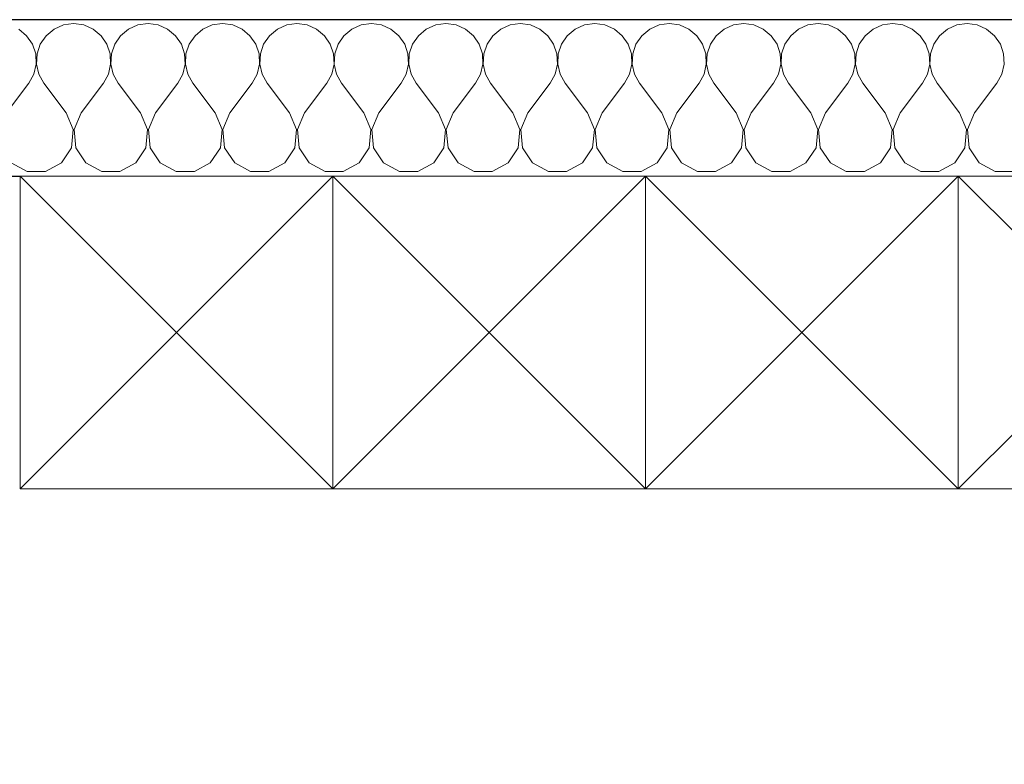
# Model space of a CAD drawing. Header units: millimetres. Extents: x -12989 to 357906, y -50379 to 30884.
# Tile 45 of 256: x -52 to 893, y 6286 to 7000. Entities that reach past the tile are written whole.
import ezdxf

# ---------------------------------------------------------------- set-up
doc = ezdxf.new("R2010")
doc.units = ezdxf.units.MM
doc.header["$MEASUREMENT"] = 0
doc.linetypes.add('Wipeout_Contour', pattern=[1000, 0, -1000])
for name, color, linetype in [('A_OZN_STREFY', 7, 'Continuous'), ('A_WN_WYPOSAZENIE', 7, 'Continuous'), ('A_WYM_ZEWNETRZNE', 7, 'Continuous'), ('Nowe_04-ŚCIANY DZIAŁOWE', 7, 'Continuous'), ('Nowe_A_OZN_STREFY', 7, 'Continuous'), ('Nowe_A_WYM_ZEWNETRZNE', 7, 'Continuous')]:
    doc.layers.add(name, color=color, linetype=linetype)
for name, color, linetype, lineweight in [('A_WN_WYPOSAZENIE_Nr_pióra__4', 7, 'Continuous', 13), ('A_WYM_ZEWNETRZNE_Nr_pióra__1', 7, 'Continuous', 13), ('A_WYM_ZEWNETRZNE_Nr_pióra__45', 7, 'Continuous', 15), ('A_WYM_ZEWNETRZNE_Nr_pióra__85', 7, 'Continuous', 13), ('Nowe_04-ŚCIANY DZIAŁOWE_Nr_pióra__27', 7, 'Continuous', 25), ('Nowe_A_WYM_ZEWNETRZNE_Nr_pióra__1', 7, 'Continuous', 13), ('Nowe_A_WYM_ZEWNETRZNE_Nr_pióra__45', 7, 'Continuous', 15), ('Nowe_A_WYM_ZEWNETRZNE_Nr_pióra__85', 7, 'Continuous', 13)]:
    doc.layers.add(name, color=color, linetype=linetype, lineweight=lineweight)
doc.layers.add('Nowe_04-ŚCIANY DZIAŁOWE_Nr_pióra__174', color=7, linetype='Continuous', lineweight=5, true_color=0x6a6a6a)
doc.styles.add('STYL_AUTOMATYCZNY_3', font='arial.ttf')
doc.dimstyles.new('STYL_AUTOMATYCZNY__1', dxfattribs={"dimtxt": 139.999998, "dimasz": 71.25, "dimexe": 0.18, "dimexo": 0.0625, "dimgap": 0, "dimtad": 1, "dimtih": 1, "dimtoh": 1, "dimdec": 0, "dimlfac": 0.1, "dimzin": 0, "dimdsep": 46, "dimtxsty": 'STYL_AUTOMATYCZNY_3', "dimblk": 'ARROWHEAD_6', "dimblk1": 'ARROWHEAD_6', "dimblk2": 'ARROWHEAD_6', "dimcen": 0.09, "dimse1": 1, "dimse2": 1, "dimclrd": 7, "dimclre": 7, "dimclrt": 7, "dimadec": 0, "dimazin": 0, "dimtfac": 1, "dimtdec": 4, "dimtmove": 0, "dimatfit": 3, "dimfxl": 0, "dimtolj": 1, "dimtzin": 0, "dimarcsym": 0})
doc.dimstyles.new('STYL_AUTOMATYCZNY__2', dxfattribs={"dimtxt": 139.999998, "dimasz": 71.25, "dimexe": 0.18, "dimexo": 0.0625, "dimgap": 0, "dimtad": 1, "dimdec": 0, "dimlfac": 0.1, "dimzin": 0, "dimdsep": 46, "dimtxsty": 'STYL_AUTOMATYCZNY_3', "dimblk": 'ARROWHEAD_6', "dimblk1": 'ARROWHEAD_6', "dimblk2": 'ARROWHEAD_6', "dimcen": 0.09, "dimse1": 1, "dimse2": 1, "dimclrd": 7, "dimclre": 7, "dimclrt": 7, "dimadec": 0, "dimazin": 0, "dimtfac": 1, "dimtdec": 4, "dimtmove": 0, "dimatfit": 3, "dimfxl": 0, "dimtolj": 1, "dimtzin": 0, "dimarcsym": 0})

# ---------------------------------------------------------------- blocks, each defined once
blk = doc.blocks.new('*X73')
at = {"layer": 'Nowe_04-ŚCIANY DZIAŁOWE_Nr_pióra__174', "color": 251, "linetype": 'Continuous', "lineweight": 5, "true_color": 0x6a6a6a}
for p, q in [((-45.07, 6984.65), (-52.65, 6990.94)), ((-18.78, 6990.94), (-26.36, 6984.65)), ((-9.76, 6994.92), (-18.78, 6990.94)), ((0, 6996.28), (-9.76, 6994.92)), ((9.76, 6994.92), (0, 6996.28)), ((18.78, 6990.94), (9.76, 6994.92)), ((26.36, 6984.65), (18.78, 6990.94)), ((52.65, 6990.94), (45.07, 6984.65)), ((61.67, 6994.92), (52.65, 6990.94)), ((71.43, 6996.28), (61.67, 6994.92)), ((81.19, 6994.92), (71.43, 6996.28)), ((90.2, 6990.94), (81.19, 6994.92)), ((97.79, 6984.65), (90.2, 6990.94)), ((124.08, 6990.94), (116.49, 6984.65)), ((133.1, 6994.92), (124.08, 6990.94)), ((142.86, 6996.28), (133.1, 6994.92)), ((152.62, 6994.92), (142.86, 6996.28)), ((161.63, 6990.94), (152.62, 6994.92)), ((169.22, 6984.65), (161.63, 6990.94)), ((195.51, 6990.94), (187.92, 6984.65)), ((204.53, 6994.92), (195.51, 6990.94)), ((214.29, 6996.28), (204.53, 6994.92)), ((224.05, 6994.92), (214.29, 6996.28)), ((233.06, 6990.94), (224.05, 6994.92)), ((240.65, 6984.65), (233.06, 6990.94)), ((266.94, 6990.94), (259.35, 6984.65)), ((275.95, 6994.92), (266.94, 6990.94)), ((285.71, 6996.28), (275.95, 6994.92)), ((295.47, 6994.92), (285.71, 6996.28)), ((304.49, 6990.94), (295.47, 6994.92)), ((312.08, 6984.65), (304.49, 6990.94)), ((338.37, 6990.94), (330.78, 6984.65)), ((347.38, 6994.92), (338.37, 6990.94)), ((357.14, 6996.28), (347.38, 6994.92)), ((366.9, 6994.92), (357.14, 6996.28)), ((375.92, 6990.94), (366.9, 6994.92)), ((383.51, 6984.65), (375.92, 6990.94)), ((409.8, 6990.94), (402.21, 6984.65)), ((418.81, 6994.92), (409.8, 6990.94)), ((428.57, 6996.28), (418.81, 6994.92)), ((438.33, 6994.92), (428.57, 6996.28)), ((447.35, 6990.94), (438.33, 6994.92)), ((454.93, 6984.65), (447.35, 6990.94)), ((481.22, 6990.94), (473.64, 6984.65)), ((490.24, 6994.92), (481.22, 6990.94)), ((500, 6996.28), (490.24, 6994.92)), ((509.76, 6994.92), (500, 6996.28)), ((518.78, 6990.94), (509.76, 6994.92)), ((526.36, 6984.65), (518.78, 6990.94)), ((552.65, 6990.94), (545.07, 6984.65)), ((561.67, 6994.92), (552.65, 6990.94)), ((571.43, 6996.28), (561.67, 6994.92)), ((581.19, 6994.92), (571.43, 6996.28)), ((590.2, 6990.94), (581.19, 6994.92)), ((597.79, 6984.65), (590.2, 6990.94)), ((624.08, 6990.94), (616.49, 6984.65)), ((633.1, 6994.92), (624.08, 6990.94)), ((642.86, 6996.28), (633.1, 6994.92)), ((652.62, 6994.92), (642.86, 6996.28)), ((661.63, 6990.94), (652.62, 6994.92)), ((669.22, 6984.65), (661.63, 6990.94)), ((695.51, 6990.94), (687.92, 6984.65)), ((704.53, 6994.92), (695.51, 6990.94)), ((714.29, 6996.28), (704.53, 6994.92)), ((724.05, 6994.92), (714.29, 6996.28)), ((733.06, 6990.94), (724.05, 6994.92)), ((740.65, 6984.65), (733.06, 6990.94)), ((766.94, 6990.94), (759.35, 6984.65)), ((775.95, 6994.92), (766.94, 6990.94)), ((785.71, 6996.28), (775.95, 6994.92)), ((795.47, 6994.92), (785.71, 6996.28)), ((804.49, 6990.94), (795.47, 6994.92)), ((812.08, 6984.65), (804.49, 6990.94)), ((838.37, 6990.94), (830.78, 6984.65)), ((847.38, 6994.92), (838.37, 6990.94)), ((857.14, 6996.28), (847.38, 6994.92)), ((866.9, 6994.92), (857.14, 6996.28)), ((875.92, 6990.94), (866.9, 6994.92)), ((883.51, 6984.65), (875.92, 6990.94)), ((-39.48, 6976.53), (-45.07, 6984.65)), ((-26.36, 6984.65), (-31.94, 6976.53)), ((31.94, 6976.53), (26.36, 6984.65)), ((45.07, 6984.65), (39.48, 6976.53)), ((103.37, 6976.53), (97.79, 6984.65)), ((116.49, 6984.65), (110.91, 6976.53)), ((174.8, 6976.53), (169.22, 6984.65)), ((187.92, 6984.65), (182.34, 6976.53)), ((246.23, 6976.53), (240.65, 6984.65)), ((259.35, 6984.65), (253.77, 6976.53)), ((317.66, 6976.53), (312.08, 6984.65)), ((330.78, 6984.65), (325.2, 6976.53)), ((389.09, 6976.53), (383.51, 6984.65)), ((402.21, 6984.65), (396.63, 6976.53)), ((460.52, 6976.53), (454.93, 6984.65)), ((473.64, 6984.65), (468.06, 6976.53)), ((531.94, 6976.53), (526.36, 6984.65)), ((545.07, 6984.65), (539.48, 6976.53)), ((603.37, 6976.53), (597.79, 6984.65)), ((616.49, 6984.65), (610.91, 6976.53)), ((674.8, 6976.53), (669.22, 6984.65)), ((687.92, 6984.65), (682.34, 6976.53)), ((746.23, 6976.53), (740.65, 6984.65)), ((759.35, 6984.65), (753.77, 6976.53)), ((817.66, 6976.53), (812.08, 6984.65)), ((830.78, 6984.65), (825.2, 6976.53)), ((889.09, 6976.53), (883.51, 6984.65)), ((-36.34, 6967.2), (-39.48, 6976.53)), ((-31.94, 6976.53), (-35.09, 6967.2)), ((35.09, 6967.2), (31.94, 6976.53)), ((39.48, 6976.53), (36.34, 6967.2)), ((106.52, 6967.2), (103.37, 6976.53)), ((110.91, 6976.53), (107.76, 6967.2)), ((177.95, 6967.2), (174.8, 6976.53)), ((182.34, 6976.53), (179.19, 6967.2)), ((249.38, 6967.2), (246.23, 6976.53)), ((253.77, 6976.53), (250.62, 6967.2)), ((320.81, 6967.2), (317.66, 6976.53)), ((325.2, 6976.53), (322.05, 6967.2)), ((392.24, 6967.2), (389.09, 6976.53)), ((396.63, 6976.53), (393.48, 6967.2)), ((463.66, 6967.2), (460.52, 6976.53)), ((468.06, 6976.53), (464.91, 6967.2)), ((535.09, 6967.2), (531.94, 6976.53)), ((539.48, 6976.53), (536.34, 6967.2)), ((606.52, 6967.2), (603.37, 6976.53)), ((610.91, 6976.53), (607.76, 6967.2)), ((677.95, 6967.2), (674.8, 6976.53)), ((682.34, 6976.53), (679.19, 6967.2)), ((749.38, 6967.2), (746.23, 6976.53)), ((753.77, 6976.53), (750.62, 6967.2)), ((820.81, 6967.2), (817.66, 6976.53)), ((825.2, 6976.53), (822.05, 6967.2)), ((892.24, 6967.2), (889.09, 6976.53)), ((-35.86, 6957.35), (-36.34, 6967.2)), ((-35.09, 6967.2), (-35.57, 6957.35)), ((35.57, 6957.35), (35.09, 6967.2)), ((36.34, 6967.2), (35.86, 6957.35)), ((107, 6957.35), (106.52, 6967.2)), ((107.76, 6967.2), (107.29, 6957.35)), ((178.43, 6957.35), (177.95, 6967.2)), ((179.19, 6967.2), (178.72, 6957.35)), ((249.86, 6957.35), (249.38, 6967.2)), ((250.62, 6967.2), (250.14, 6957.35)), ((321.28, 6957.35), (320.81, 6967.2)), ((322.05, 6967.2), (321.57, 6957.35)), ((392.71, 6957.35), (392.24, 6967.2)), ((393.48, 6967.2), (393, 6957.35)), ((464.14, 6957.35), (463.66, 6967.2)), ((464.91, 6967.2), (464.43, 6957.35)), ((535.57, 6957.35), (535.09, 6967.2)), ((536.34, 6967.2), (535.86, 6957.35)), ((607, 6957.35), (606.52, 6967.2)), ((607.76, 6967.2), (607.29, 6957.35)), ((678.43, 6957.35), (677.95, 6967.2)), ((679.19, 6967.2), (678.72, 6957.35)), ((749.86, 6957.35), (749.38, 6967.2)), ((750.62, 6967.2), (750.14, 6957.35)), ((821.28, 6957.35), (820.81, 6967.2)), ((822.05, 6967.2), (821.57, 6957.35)), ((892.71, 6957.35), (892.24, 6967.2)), ((-38.09, 6947.76), (-35.86, 6957.35)), ((-35.57, 6957.35), (-33.34, 6947.76)), ((33.34, 6947.76), (35.57, 6957.35)), ((35.86, 6957.35), (38.09, 6947.76)), ((104.77, 6947.76), (107, 6957.35)), ((107.29, 6957.35), (109.52, 6947.76)), ((176.2, 6947.76), (178.43, 6957.35)), ((178.72, 6957.35), (180.95, 6947.76)), ((247.63, 6947.76), (249.86, 6957.35)), ((250.14, 6957.35), (252.37, 6947.76)), ((319.05, 6947.76), (321.28, 6957.35)), ((321.57, 6957.35), (323.8, 6947.76)), ((390.48, 6947.76), (392.71, 6957.35)), ((393, 6957.35), (395.23, 6947.76)), ((461.91, 6947.76), (464.14, 6957.35)), ((464.43, 6957.35), (466.66, 6947.76)), ((533.34, 6947.76), (535.57, 6957.35)), ((535.86, 6957.35), (538.09, 6947.76)), ((604.77, 6947.76), (607, 6957.35)), ((607.29, 6957.35), (609.52, 6947.76)), ((676.2, 6947.76), (678.43, 6957.35)), ((678.72, 6957.35), (680.95, 6947.76)), ((747.63, 6947.76), (749.86, 6957.35)), ((750.14, 6957.35), (752.37, 6947.76)), ((819.05, 6947.76), (821.28, 6957.35)), ((821.57, 6957.35), (823.8, 6947.76)), ((890.48, 6947.76), (892.71, 6957.35)), ((-42.86, 6939.13), (-38.09, 6947.76)), ((-33.34, 6947.76), (-28.57, 6939.13)), ((28.57, 6939.13), (33.34, 6947.76)), ((38.09, 6947.76), (42.86, 6939.13)), ((100, 6939.13), (104.77, 6947.76)), ((109.52, 6947.76), (114.29, 6939.13)), ((171.43, 6939.13), (176.2, 6947.76)), ((180.95, 6947.76), (185.71, 6939.13)), ((242.86, 6939.13), (247.63, 6947.76)), ((252.37, 6947.76), (257.14, 6939.13)), ((314.29, 6939.13), (319.05, 6947.76)), ((323.8, 6947.76), (328.57, 6939.13)), ((385.71, 6939.13), (390.48, 6947.76)), ((395.23, 6947.76), (400, 6939.13)), ((457.14, 6939.13), (461.91, 6947.76)), ((466.66, 6947.76), (471.43, 6939.13)), ((528.57, 6939.13), (533.34, 6947.76)), ((538.09, 6947.76), (542.86, 6939.13)), ((600, 6939.13), (604.77, 6947.76)), ((609.52, 6947.76), (614.29, 6939.13)), ((671.43, 6939.13), (676.2, 6947.76)), ((680.95, 6947.76), (685.71, 6939.13)), ((742.86, 6939.13), (747.63, 6947.76)), ((752.37, 6947.76), (757.14, 6939.13)), ((814.29, 6939.13), (819.05, 6947.76)), ((823.8, 6947.76), (828.57, 6939.13)), ((885.71, 6939.13), (890.48, 6947.76)), ((-64.29, 6910.56), (-42.86, 6939.13)), ((-7.14, 6910.56), (-28.57, 6939.13)), ((7.14, 6910.56), (28.57, 6939.13)), ((64.29, 6910.56), (42.86, 6939.13)), ((78.57, 6910.56), (100, 6939.13)), ((135.71, 6910.56), (114.29, 6939.13)), ((150, 6910.56), (171.43, 6939.13)), ((207.14, 6910.56), (185.71, 6939.13)), ((221.43, 6910.56), (242.86, 6939.13)), ((278.57, 6910.56), (257.14, 6939.13)), ((292.86, 6910.56), (314.29, 6939.13)), ((350, 6910.56), (328.57, 6939.13)), ((364.29, 6910.56), (385.71, 6939.13)), ((421.43, 6910.56), (400, 6939.13)), ((435.71, 6910.56), (457.14, 6939.13)), ((492.86, 6910.56), (471.43, 6939.13)), ((507.14, 6910.56), (528.57, 6939.13)), ((564.29, 6910.56), (542.86, 6939.13)), ((578.57, 6910.56), (600, 6939.13)), ((635.71, 6910.56), (614.29, 6939.13)), ((650, 6910.56), (671.43, 6939.13)), ((707.14, 6910.56), (685.71, 6939.13)), ((721.43, 6910.56), (742.86, 6939.13)), ((778.57, 6910.56), (757.14, 6939.13)), ((792.86, 6910.56), (814.29, 6939.13)), ((850, 6910.56), (828.57, 6939.13)), ((864.29, 6910.56), (885.71, 6939.13)), ((-0.41, 6894.52), (-7.14, 6910.56)), ((7.14, 6910.56), (0.41, 6894.52)), ((71.02, 6894.52), (64.29, 6910.56)), ((78.57, 6910.56), (71.84, 6894.52)), ((142.45, 6894.52), (135.71, 6910.56)), ((150, 6910.56), (143.27, 6894.52)), ((213.88, 6894.52), (207.14, 6910.56)), ((221.43, 6910.56), (214.69, 6894.52)), ((285.31, 6894.52), (278.57, 6910.56)), ((292.86, 6910.56), (286.12, 6894.52)), ((356.73, 6894.52), (350, 6910.56)), ((364.29, 6910.56), (357.55, 6894.52)), ((428.16, 6894.52), (421.43, 6910.56)), ((435.71, 6910.56), (428.98, 6894.52)), ((499.59, 6894.52), (492.86, 6910.56)), ((507.14, 6910.56), (500.41, 6894.52)), ((571.02, 6894.52), (564.29, 6910.56)), ((578.57, 6910.56), (571.84, 6894.52)), ((642.45, 6894.52), (635.71, 6910.56)), ((650, 6910.56), (643.27, 6894.52)), ((713.88, 6894.52), (707.14, 6910.56)), ((721.43, 6910.56), (714.69, 6894.52)), ((785.31, 6894.52), (778.57, 6910.56)), ((792.86, 6910.56), (786.12, 6894.52)), ((856.73, 6894.52), (850, 6910.56)), ((864.29, 6910.56), (857.55, 6894.52)), ((-2.05, 6877.2), (-0.41, 6894.52)), ((0.41, 6894.52), (2.05, 6877.2)), ((69.38, 6877.2), (71.02, 6894.52)), ((71.84, 6894.52), (73.48, 6877.2)), ((140.81, 6877.2), (142.45, 6894.52)), ((143.27, 6894.52), (144.91, 6877.2)), ((212.23, 6877.2), (213.88, 6894.52)), ((214.69, 6894.52), (216.34, 6877.2)), ((283.66, 6877.2), (285.31, 6894.52)), ((286.12, 6894.52), (287.77, 6877.2)), ((355.09, 6877.2), (356.73, 6894.52)), ((357.55, 6894.52), (359.19, 6877.2)), ((426.52, 6877.2), (428.16, 6894.52)), ((428.98, 6894.52), (430.62, 6877.2)), ((497.95, 6877.2), (499.59, 6894.52)), ((500.41, 6894.52), (502.05, 6877.2)), ((569.38, 6877.2), (571.02, 6894.52)), ((571.84, 6894.52), (573.48, 6877.2)), ((640.81, 6877.2), (642.45, 6894.52)), ((643.27, 6894.52), (644.91, 6877.2)), ((712.23, 6877.2), (713.88, 6894.52)), ((714.69, 6894.52), (716.34, 6877.2)), ((783.66, 6877.2), (785.31, 6894.52)), ((786.12, 6894.52), (787.77, 6877.2)), ((855.09, 6877.2), (856.73, 6894.52)), ((857.55, 6894.52), (859.19, 6877.2)), ((-11.68, 6862.71), (-2.05, 6877.2)), ((2.05, 6877.2), (11.68, 6862.71)), ((59.75, 6862.71), (69.38, 6877.2)), ((73.48, 6877.2), (83.11, 6862.71)), ((131.17, 6862.71), (140.81, 6877.2)), ((144.91, 6877.2), (154.54, 6862.71)), ((202.6, 6862.71), (212.23, 6877.2)), ((216.34, 6877.2), (225.97, 6862.71)), ((274.03, 6862.71), (283.66, 6877.2)), ((287.77, 6877.2), (297.4, 6862.71)), ((345.46, 6862.71), (355.09, 6877.2)), ((359.19, 6877.2), (368.83, 6862.71)), ((416.89, 6862.71), (426.52, 6877.2)), ((430.62, 6877.2), (440.25, 6862.71)), ((488.32, 6862.71), (497.95, 6877.2)), ((502.05, 6877.2), (511.68, 6862.71)), ((559.75, 6862.71), (569.38, 6877.2)), ((573.48, 6877.2), (583.11, 6862.71)), ((631.17, 6862.71), (640.81, 6877.2)), ((644.91, 6877.2), (654.54, 6862.71)), ((702.6, 6862.71), (712.23, 6877.2)), ((716.34, 6877.2), (725.97, 6862.71)), ((774.03, 6862.71), (783.66, 6877.2)), ((787.77, 6877.2), (797.4, 6862.71)), ((845.46, 6862.71), (855.09, 6877.2)), ((859.19, 6877.2), (868.83, 6862.71)), ((-59.75, 6862.71), (-44.41, 6854.49)), ((-27.02, 6854.49), (-11.68, 6862.71)), ((11.68, 6862.71), (27.02, 6854.49)), ((44.41, 6854.49), (59.75, 6862.71)), ((83.11, 6862.71), (98.44, 6854.49)), ((115.84, 6854.49), (131.17, 6862.71)), ((154.54, 6862.71), (169.87, 6854.49)), ((187.27, 6854.49), (202.6, 6862.71)), ((225.97, 6862.71), (241.3, 6854.49)), ((258.7, 6854.49), (274.03, 6862.71)), ((297.4, 6862.71), (312.73, 6854.49)), ((330.13, 6854.49), (345.46, 6862.71)), ((368.83, 6862.71), (384.16, 6854.49)), ((401.56, 6854.49), (416.89, 6862.71)), ((440.25, 6862.71), (455.59, 6854.49)), ((472.98, 6854.49), (488.32, 6862.71)), ((511.68, 6862.71), (527.02, 6854.49)), ((544.41, 6854.49), (559.75, 6862.71)), ((583.11, 6862.71), (598.44, 6854.49)), ((615.84, 6854.49), (631.17, 6862.71)), ((654.54, 6862.71), (669.87, 6854.49)), ((687.27, 6854.49), (702.6, 6862.71)), ((725.97, 6862.71), (741.3, 6854.49)), ((758.7, 6854.49), (774.03, 6862.71)), ((797.4, 6862.71), (812.73, 6854.49)), ((830.13, 6854.49), (845.46, 6862.71)), ((868.83, 6862.71), (884.16, 6854.49)), ((-44.41, 6854.49), (-27.02, 6854.49)), ((27.02, 6854.49), (44.41, 6854.49)), ((98.44, 6854.49), (115.84, 6854.49)), ((169.87, 6854.49), (187.27, 6854.49)), ((241.3, 6854.49), (258.7, 6854.49)), ((312.73, 6854.49), (330.13, 6854.49)), ((384.16, 6854.49), (401.56, 6854.49)), ((455.59, 6854.49), (472.98, 6854.49)), ((527.02, 6854.49), (544.41, 6854.49)), ((598.44, 6854.49), (615.84, 6854.49)), ((669.87, 6854.49), (687.27, 6854.49)), ((741.3, 6854.49), (758.7, 6854.49)), ((812.73, 6854.49), (830.13, 6854.49)), ((884.16, 6854.49), (901.56, 6854.49))]:
    blk.add_line(p, q, dxfattribs=at)
blk = doc.blocks.new('Ściana_7_1', base_point=(-350, 6849.85))
at = {"color": 254, "linetype": 'Wipeout_Contour', "lineweight": 0, "ltscale": 30050.60393}
blk.add_wipeout([(-350, 6849.85), (4185.74, 6849.85), (4185.74, 6999.85), (-350, 6999.85)], dxfattribs=at).dxf.layer = 'Nowe_04-ŚCIANY DZIAŁOWE'
at = {"layer": 'Nowe_04-ŚCIANY DZIAŁOWE_Nr_pióra__27', "color": 7, "linetype": 'Continuous', "lineweight": 25, "flags": 128}
for points in [[(4185.74, 6999.85), (-350, 6999.85)], [(-350, 6849.85), (3665.74, 6849.85)]]:
    blk.add_lwpolyline(points, dxfattribs=at)
at = {"layer": 'Nowe_04-ŚCIANY DZIAŁOWE', "color": 7, "lineweight": 25}
blk.add_blockref('*X73', (0, 0), dxfattribs=at)
blk = doc.blocks.new('Szafki 27[62]_1', base_point=(1448.75, 6849.85))
at = {"color": 254, "linetype": 'Wipeout_Contour', "lineweight": 0, "ltscale": 27109.590975}
blk.add_wipeout([(1448.75, 6849.85), (-51.25, 6849.85), (-51.25, 6549.85), (1448.75, 6549.85)], dxfattribs=at).dxf.layer = 'A_WN_WYPOSAZENIE'
at = {"layer": 'A_WN_WYPOSAZENIE_Nr_pióra__4', "color": 7, "linetype": 'Continuous', "lineweight": 13}
for p, q in [((-51.25, 6549.85), (248.75, 6849.85)), ((-51.25, 6849.85), (248.75, 6549.85)), ((248.75, 6849.85), (248.75, 6549.85)), ((248.75, 6549.85), (548.75, 6849.85)), ((248.75, 6849.85), (548.75, 6549.85)), ((548.75, 6849.85), (548.75, 6549.85)), ((548.75, 6549.85), (848.75, 6849.85)), ((548.75, 6849.85), (848.75, 6549.85)), ((848.75, 6849.85), (848.75, 6549.85)), ((848.75, 6549.85), (1148.75, 6849.85)), ((848.75, 6849.85), (1148.75, 6549.85))]:
    blk.add_line(p, q, dxfattribs=at)
at = {"layer": 'A_WN_WYPOSAZENIE_Nr_pióra__4', "color": 7, "linetype": 'Continuous', "lineweight": 13, "flags": 128}
blk.add_lwpolyline([(1448.75, 6849.85), (-51.25, 6849.85), (-51.25, 6549.85), (1448.75, 6549.85)], close=True, dxfattribs=at)
blk = doc.blocks.new('*D267')
at = {"layer": 'Nowe_A_WYM_ZEWNETRZNE_Nr_pióra__45', "color": 7, "linetype": 'Continuous', "lineweight": 15}
for p, q in [((-1341.01, 187.5), (-1266.01, 112.5)), ((-1341.01, 37.5), (-1266.01, -37.5))]:
    blk.add_line(p, q, dxfattribs=at)
at = {"layer": 'Nowe_A_WYM_ZEWNETRZNE_Nr_pióra__85', "color": 7, "linetype": 'Continuous', "lineweight": 13}
for p, q in [((-1303.51, 150), (-1303.51, 6849.85)), ((-1233.2, 150), (-1373.83, 150)), ((-1303.51, 0), (-1303.51, 150)), ((-1233.2, 0), (-1373.83, 0)), ((-1303.51, -56.25), (-1303.51, 0))]:
    blk.add_line(p, q, dxfattribs=at)
at = {"layer": 'Nowe_A_WYM_ZEWNETRZNE_Nr_pióra__1', "color": 7, "lineweight": 13, "insert": (-1331.51, -251.06), "char_height": 140, "attachment_point": 7, "rotation": 90, "style": 'STYL_AUTOMATYCZNY_3'}
blk.add_mtext('\\A1;{\\pql;\\fArial|b0|i0|c238|p0;\\W1.000000;15}', dxfattribs=at)
blk = doc.blocks.new('ARROWHEAD_6')
at = {"color": 0, "linetype": 'Continuous', "lineweight": 0}
for p, q in [((-0.5, -0.5), (0.5, 0.5)), ((0, 0), (-1, 0))]:
    blk.add_line(p, q, dxfattribs=at)
blk = doc.blocks.new('*D268')
at = {"layer": 'Nowe_A_WYM_ZEWNETRZNE_Nr_pióra__45', "color": 7, "linetype": 'Continuous', "lineweight": 15}
blk.add_line((-1341.01, 187.5), (-1266.01, 112.5), dxfattribs=at)
at = {"layer": 'Nowe_A_WYM_ZEWNETRZNE_Nr_pióra__85', "color": 7, "linetype": 'Continuous', "lineweight": 13}
blk.add_line((-1303.51, 150), (-1303.51, 6849.85), dxfattribs=at)
blk = doc.blocks.new('*D269')
at = {"layer": 'Nowe_A_WYM_ZEWNETRZNE_Nr_pióra__45', "color": 7, "linetype": 'Continuous', "lineweight": 15}
for p, q in [((-1341.01, 6887.35), (-1266.01, 6812.35)), ((-1341.01, 187.5), (-1266.01, 112.5))]:
    blk.add_line(p, q, dxfattribs=at)
at = {"layer": 'Nowe_A_WYM_ZEWNETRZNE_Nr_pióra__85', "color": 7, "linetype": 'Continuous', "lineweight": 13}
for p, q in [((-1233.2, 6849.85), (-1373.83, 6849.85)), ((-1303.51, 150), (-1303.51, 6849.85))]:
    blk.add_line(p, q, dxfattribs=at)
at = {"layer": 'Nowe_A_WYM_ZEWNETRZNE_Nr_pióra__1', "color": 7, "lineweight": 13, "char_height": 140, "attachment_point": 7, "rotation": 90, "style": 'STYL_AUTOMATYCZNY_3'}
for s, insert in [('\\A1;{\\pql;\\fArial|b0|i0|c238|p0;\\W1.000000;15}', (-1331.51, 6598.78)), ('\\A1;{\\pql;\\fArial|b0|i0|c238|p0;\\W1.000000;670}', (-1331.51, 3232.97))]:
    blk.add_mtext(s, dxfattribs=dict(at, insert=insert))
blk = doc.blocks.new('*D270')
at = {"layer": 'Nowe_A_WYM_ZEWNETRZNE_Nr_pióra__45', "color": 7, "linetype": 'Continuous', "lineweight": 15}
for p, q in [((-1341.01, 7037.35), (-1266.01, 6962.35)), ((-1341.01, 6887.35), (-1266.01, 6812.35))]:
    blk.add_line(p, q, dxfattribs=at)
at = {"layer": 'Nowe_A_WYM_ZEWNETRZNE_Nr_pióra__85', "color": 7, "linetype": 'Continuous', "lineweight": 13}
for p, q in [((-1233.2, 6999.85), (-1373.83, 6999.85)), ((-1303.51, 6849.85), (-1303.51, 6999.85))]:
    blk.add_line(p, q, dxfattribs=at)
blk = doc.blocks.new('*D271')
at = {"layer": 'Nowe_A_WYM_ZEWNETRZNE_Nr_pióra__45', "color": 7, "linetype": 'Continuous', "lineweight": 15}
for p, q in [((-1341.01, 14887.5), (-1266.01, 14812.5)), ((-1341.01, 7037.35), (-1266.01, 6962.35))]:
    blk.add_line(p, q, dxfattribs=at)
at = {"layer": 'Nowe_A_WYM_ZEWNETRZNE_Nr_pióra__85', "color": 7, "linetype": 'Continuous', "lineweight": 13}
for p, q in [((-1233.2, 14850), (-1373.83, 14850)), ((-1303.51, 6999.85), (-1303.51, 14850)), ((-1233.2, 6999.85), (-1373.83, 6999.85))]:
    blk.add_line(p, q, dxfattribs=at)
at = {"layer": 'Nowe_A_WYM_ZEWNETRZNE_Nr_pióra__1', "color": 7, "lineweight": 13, "char_height": 140, "attachment_point": 7, "rotation": 90, "style": 'STYL_AUTOMATYCZNY_3'}
for s, insert in [('\\A1;{\\pql;\\fArial|b0|i0|c238|p0;\\W1.000000;15}', (-1331.51, 14598.94)), ('\\A1;{\\pql;\\fArial|b0|i0|c238|p0;\\W1.000000;785}', (-1331.51, 10657.97))]:
    blk.add_mtext(s, dxfattribs=dict(at, insert=insert))
blk = doc.blocks.new('*D274')
at = {"layer": 'Nowe_A_WYM_ZEWNETRZNE_Nr_pióra__45', "color": 7, "linetype": 'Continuous', "lineweight": 15}
for p, q in [((-462.5, 5699.85), (-537.5, 5624.85)), ((-312.5, 5699.85), (-387.5, 5624.85))]:
    blk.add_line(p, q, dxfattribs=at)
at = {"layer": 'Nowe_A_WYM_ZEWNETRZNE_Nr_pióra__85', "color": 7, "linetype": 'Continuous', "lineweight": 13}
for p, q in [((-500, 5592.04), (-500, 5732.66)), ((-350, 5592.04), (-350, 5732.66)), ((-556.25, 5662.35), (-500, 5662.35)), ((-500, 5662.35), (-350, 5662.35)), ((-350, 5662.35), (3665.74, 5662.35))]:
    blk.add_line(p, q, dxfattribs=at)
at = {"layer": 'Nowe_A_WYM_ZEWNETRZNE_Nr_pióra__1', "color": 7, "lineweight": 13, "insert": (-751.06, 5690.35), "char_height": 140, "attachment_point": 7, "style": 'STYL_AUTOMATYCZNY_3'}
blk.add_mtext('\\A1;{\\pql;\\fArial|b0|i0|c238|p0;\\W1.000000;15}', dxfattribs=at)
blk = doc.blocks.new('*D275')
at = {"layer": 'Nowe_A_WYM_ZEWNETRZNE_Nr_pióra__45', "color": 7, "linetype": 'Continuous', "lineweight": 15}
for p, q in [((-312.5, 5699.85), (-387.5, 5624.85)), ((3703.24, 5699.85), (3628.24, 5624.85))]:
    blk.add_line(p, q, dxfattribs=at)
at = {"layer": 'Nowe_A_WYM_ZEWNETRZNE_Nr_pióra__85', "color": 7, "linetype": 'Continuous', "lineweight": 13}
for p, q in [((3665.74, 5592.04), (3665.74, 5732.66)), ((-350, 5662.35), (3665.74, 5662.35)), ((3665.74, 5662.35), (3815.74, 5662.35))]:
    blk.add_line(p, q, dxfattribs=at)
at = {"layer": 'Nowe_A_WYM_ZEWNETRZNE_Nr_pióra__1', "color": 7, "lineweight": 13, "char_height": 140, "attachment_point": 7, "style": 'STYL_AUTOMATYCZNY_3'}
for s, insert in [('\\A1;{\\pql;\\fArial|b0|i0|c238|p0;\\W1.000000;402}', (1390.92, 5690.35)), ('\\A1;{\\pql;\\fArial|b0|i0|c238|p0;\\W1.000000;15}', (3414.68, 5690.35))]:
    blk.add_mtext(s, dxfattribs=dict(at, insert=insert))
blk = doc.blocks.new('*D319')
at = {"layer": 'Nowe_A_WYM_ZEWNETRZNE_Nr_pióra__45', "color": 7, "linetype": 'Continuous', "lineweight": 15}
for p, q in [((-462.5, -1542.08), (-537.5, -1617.08)), ((-312.5, -1542.08), (-387.5, -1617.08))]:
    blk.add_line(p, q, dxfattribs=at)
at = {"layer": 'Nowe_A_WYM_ZEWNETRZNE_Nr_pióra__85', "color": 7, "linetype": 'Continuous', "lineweight": 13}
for p, q in [((-500, -1649.9), (-500, -1509.27)), ((-350, -1649.9), (-350, -1509.27)), ((-556.25, -1579.58), (-500, -1579.58)), ((-500, -1579.58), (-350, -1579.58)), ((-350, -1579.58), (3665.74, -1579.58))]:
    blk.add_line(p, q, dxfattribs=at)
at = {"layer": 'Nowe_A_WYM_ZEWNETRZNE_Nr_pióra__1', "color": 7, "lineweight": 13, "insert": (-751.06, -1551.58), "char_height": 140, "attachment_point": 7, "style": 'STYL_AUTOMATYCZNY_3'}
blk.add_mtext('\\A1;{\\pql;\\fArial|b0|i0|c238|p0;\\W1.000000;15}', dxfattribs=at)
blk = doc.blocks.new('*D321')
at = {"layer": 'Nowe_A_WYM_ZEWNETRZNE_Nr_pióra__45', "color": 7, "linetype": 'Continuous', "lineweight": 15}
for p, q in [((-312.5, -1542.08), (-387.5, -1617.08)), ((3703.24, -1542.08), (3628.24, -1617.08))]:
    blk.add_line(p, q, dxfattribs=at)
at = {"layer": 'Nowe_A_WYM_ZEWNETRZNE_Nr_pióra__85', "color": 7, "linetype": 'Continuous', "lineweight": 13}
for p, q in [((-350, -1649.9), (-350, -1509.27)), ((-500, -1579.58), (-350, -1579.58)), ((-350, -1579.58), (3665.74, -1579.58))]:
    blk.add_line(p, q, dxfattribs=at)
at = {"layer": 'Nowe_A_WYM_ZEWNETRZNE_Nr_pióra__1', "color": 7, "lineweight": 13, "char_height": 140, "attachment_point": 7, "style": 'STYL_AUTOMATYCZNY_3'}
for s, insert in [('\\A1;{\\pql;\\fArial|b0|i0|c238|p0;\\W1.000000;402}', (1390.92, -1551.58)), ('\\A1;{\\pql;\\fArial|b0|i0|c238|p0;\\W1.000000;15}', (3414.68, -1551.58))]:
    blk.add_mtext(s, dxfattribs=dict(at, insert=insert))
blk = doc.blocks.new('*D352')
at = {"layer": 'Nowe_A_WYM_ZEWNETRZNE_Nr_pióra__45', "color": 7, "linetype": 'Continuous', "lineweight": 15}
for p, q in [((-312.5, 7968.32), (-387.5, 7893.32)), ((4223.24, 7968.32), (4148.24, 7893.32))]:
    blk.add_line(p, q, dxfattribs=at)
at = {"layer": 'Nowe_A_WYM_ZEWNETRZNE_Nr_pióra__85', "color": 7, "linetype": 'Continuous', "lineweight": 13}
for p, q in [((-350, 7860.51), (-350, 8001.14)), ((4185.74, 7860.51), (4185.74, 8001.14)), ((-406.25, 7930.82), (-350, 7930.82)), ((-350, 7930.82), (4185.74, 7930.82))]:
    blk.add_line(p, q, dxfattribs=at)
at = {"layer": 'Nowe_A_WYM_ZEWNETRZNE_Nr_pióra__1', "color": 7, "lineweight": 13, "insert": (1757.7, 7958.82), "char_height": 140, "attachment_point": 7, "style": 'STYL_AUTOMATYCZNY_3'}
blk.add_mtext('\\A1;{\\pql;\\fArial|b0|i0|c238|p0;\\W1.000000;454}', dxfattribs=at)
blk = doc.blocks.new('*D363')
at = {"layer": 'A_WYM_ZEWNETRZNE_Nr_pióra__45', "color": 7, "linetype": 'Continuous', "lineweight": 15}
for p, q in [((-462.5, 3602.94), (-537.5, 3527.94)), ((-312.5, 3602.94), (-387.5, 3527.94))]:
    blk.add_line(p, q, dxfattribs=at)
at = {"layer": 'A_WYM_ZEWNETRZNE_Nr_pióra__85', "color": 7, "linetype": 'Continuous', "lineweight": 13}
for p, q in [((-500, 3495.12), (-500, 3635.75)), ((-350, 3495.12), (-350, 3635.75)), ((-556.25, 3565.44), (-500, 3565.44)), ((-500, 3565.44), (-350, 3565.44)), ((-350, 3565.44), (763.48, 3565.44))]:
    blk.add_line(p, q, dxfattribs=at)
at = {"layer": 'A_WYM_ZEWNETRZNE_Nr_pióra__1', "color": 7, "lineweight": 13, "insert": (-751.06, 3593.44), "char_height": 140, "attachment_point": 7, "style": 'STYL_AUTOMATYCZNY_3'}
blk.add_mtext('\\A1;{\\pql;\\fArial|b0|i0|c238|p0;\\W1.000000;15}', dxfattribs=at)
blk = doc.blocks.new('*D364')
at = {"layer": 'A_WYM_ZEWNETRZNE_Nr_pióra__45', "color": 7, "linetype": 'Continuous', "lineweight": 15}
for p, q in [((-312.5, 3602.94), (-387.5, 3527.94)), ((800.98, 3602.94), (725.98, 3527.94))]:
    blk.add_line(p, q, dxfattribs=at)
at = {"layer": 'A_WYM_ZEWNETRZNE_Nr_pióra__85', "color": 7, "linetype": 'Continuous', "lineweight": 13}
for p, q in [((763.48, 3495.12), (763.48, 3635.75)), ((-350, 3565.44), (763.48, 3565.44)), ((763.48, 3565.44), (913.48, 3565.44))]:
    blk.add_line(p, q, dxfattribs=at)
at = {"layer": 'A_WYM_ZEWNETRZNE_Nr_pióra__1', "color": 7, "lineweight": 13, "char_height": 140, "attachment_point": 7, "style": 'STYL_AUTOMATYCZNY_3'}
for s, insert in [('\\A1;{\\pql;\\fArial|b0|i0|c238|p0;\\W1.000000;111}', (-45.96, 3593.44)), ('\\A1;{\\pql;\\fArial|b0|i0|c238|p0;\\W1.000000;15}', (512.42, 3593.44))]:
    blk.add_mtext(s, dxfattribs=dict(at, insert=insert))

msp = doc.modelspace()

# ---------------------------------------------------------------- linework, layer by layer
at = {"layer": 'A_OZN_STREFY', "color": 7, "linetype": 'Continuous', "lineweight": 0, "true_color": 0xffffff, "flags": 128}
msp.add_lwpolyline([(-350, 3300), (763.48, 3300), (763.48, 4600), (1880, 4600), (3665.74, 4600), (3665.74, 6849.85), (-350, 6849.85)], close=True, dxfattribs=at)
at = {"layer": 'Nowe_A_OZN_STREFY', "color": 7, "linetype": 'Continuous', "lineweight": 0, "true_color": 0xffffff, "flags": 128}
msp.add_lwpolyline([(-350, 14850), (-350, 6999.85), (5565.74, 6999.85), (5565.74, 14850)], close=True, dxfattribs=at)

# ---------------------------------------------------------------- next in the draw order: block references
at = {"layer": 'Nowe_04-ŚCIANY DZIAŁOWE', "color": 7, "lineweight": 25}
msp.add_blockref('Ściana_7_1', (-350, 6849.85), dxfattribs=at)

# ---------------------------------------------------------------- next in the draw order: block references
at = {"layer": 'A_WN_WYPOSAZENIE', "color": 7, "linetype": 'Continuous', "lineweight": 13}
msp.add_blockref('Szafki 27[62]_1', (1448.75, 6849.85), dxfattribs=at)

# ---------------------------------------------------------------- next in the draw order: dimensions: what is measured, and where the dimension line sits
at = {"layer": 'Nowe_A_WYM_ZEWNETRZNE', "color": 7, "linetype": 'Continuous', "lineweight": 13}
dim = msp.add_linear_dim(base=(-1303.51, 14850), p1=(2607.87, 6999.85), p2=(-350, 14850), angle=90, dimstyle='STYL_AUTOMATYCZNY__2', dxfattribs=at)
dim.commit()
dim.dimension.update_dxf_attribs({"geometry": '*D271', "text_midpoint": (-1401.51, 10817.79), "dimtype": 160, "text_rotation": 90})
dim = msp.add_linear_dim(base=(4185.74, 7930.82), p1=(-350, 6999.85), p2=(4185.74, 6999.85), dimstyle='STYL_AUTOMATYCZNY__1', dxfattribs=at)
dim.commit()
dim.dimension.update_dxf_attribs({"geometry": '*D352', "text_midpoint": (1917.51, 8028.82), "dimtype": 160})

# ---------------------------------------------------------------- next in the draw order: dimensions: what is measured, and where the dimension line sits
at = {"layer": 'A_WYM_ZEWNETRZNE', "color": 7, "linetype": 'Continuous', "lineweight": 13}
for base, p1, p2, picture, middle in [((-350, 3565.44), (-500, 7500), (-350, 7500), '*D363', (-644.52, 3663.44)), ((763.48, 3565.44), (-350, 7500), (763.48, 3950), '*D364', (113.85, 3663.44))]:
    dim = msp.add_linear_dim(base=base, p1=p1, p2=p2, dimstyle='STYL_AUTOMATYCZNY__1', dxfattribs=at)
    dim.commit()
    dim.dimension.update_dxf_attribs({"geometry": picture, "text_midpoint": middle, "dimtype": 160})
at = {"layer": 'Nowe_A_WYM_ZEWNETRZNE', "color": 7, "linetype": 'Continuous', "lineweight": 13}
for base, p1, p2, picture, middle in [((-350, 5662.35), (-500, 7500), (-350, 7500), '*D274', (-644.52, 5760.35)), ((-350, -1579.58), (-500, 7500), (-350, 150), '*D319', (-644.52, -1481.58)), ((3665.74, -1579.58), (-350, 7500), (3665.74, 3499.92), '*D321', (1550.73, -1481.58)), ((3665.74, 5662.35), (-350, 7500), (3665.74, 3499.92), '*D275', (1550.73, 5760.35))]:
    dim = msp.add_linear_dim(base=base, p1=p1, p2=p2, dimstyle='STYL_AUTOMATYCZNY__1', dxfattribs=at)
    dim.commit()
    dim.dimension.update_dxf_attribs({"geometry": picture, "text_midpoint": middle, "dimtype": 160})
for base, p1, p2, picture, middle in [((-1303.51, 6999.85), (2607.87, 6849.85), (2607.87, 6999.85), '*D270', (-1401.51, 6705.33)), ((-1303.51, 6849.85), (18000, 150), (2607.87, 6849.85), '*D269', (-1401.51, 3392.79)), ((-1303.51, 150), (18000, 0), (-350, 150), '*D267', (-1401.51, -144.52)), ((-1303.51453594, 150), (-350, 150), (18000, 150), '*D268', (-1401.51453487, 149.88141735))]:
    dim = msp.add_linear_dim(base=base, p1=p1, p2=p2, angle=90, dimstyle='STYL_AUTOMATYCZNY__2', dxfattribs=at)
    dim.commit()
    dim.dimension.update_dxf_attribs({"geometry": picture, "text_midpoint": middle, "dimtype": 160, "text_rotation": 90})

doc.saveas('drawing.dxf')
